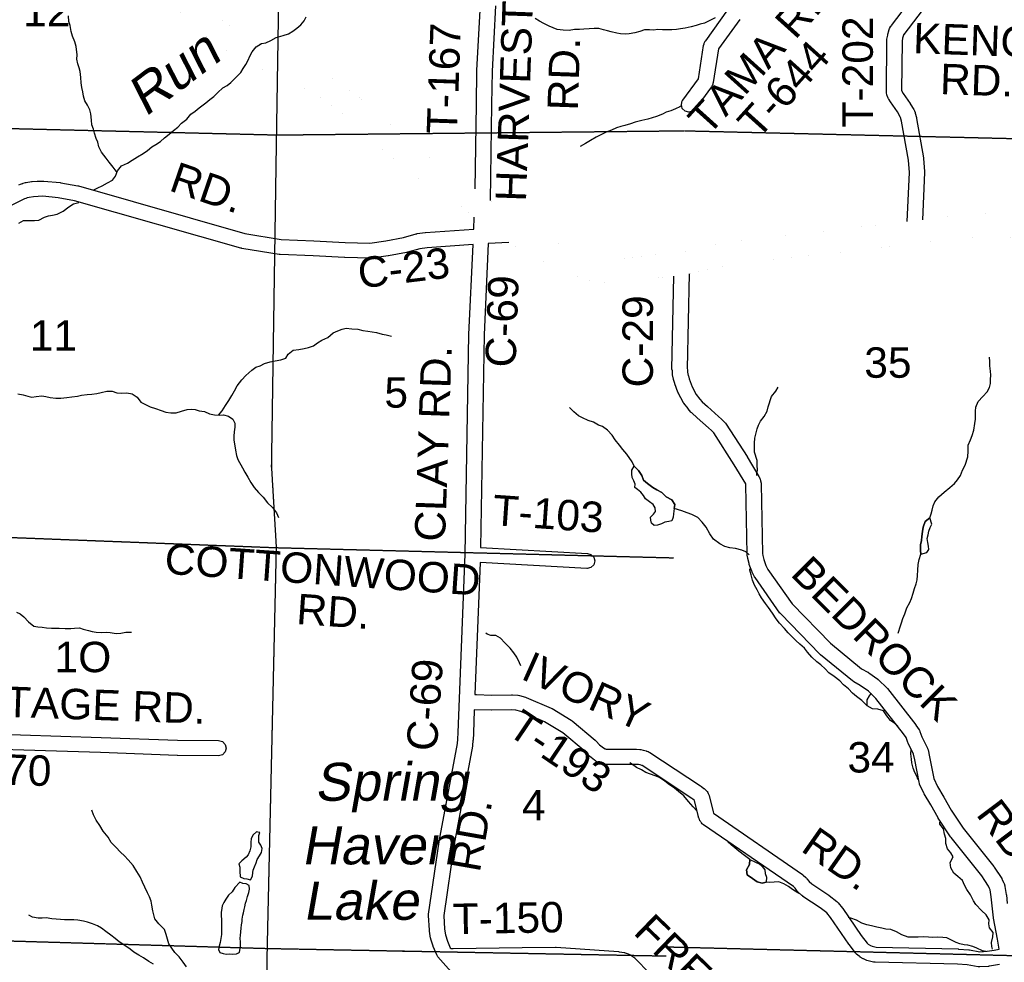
# Model space of a CAD drawing. Header units: feet. Extents: x 0 to 202804, y -79218 to 133300.
# Tile 9 of 27: x 114774 to 127721, y -5318 to 7076. Entities that reach past the tile are written whole.
import ezdxf
from ezdxf.enums import TextEntityAlignment as Align

# ---------------------------------------------------------------- set-up
doc = ezdxf.new("R2010")
doc.units = ezdxf.units.FT
doc.header["$MEASUREMENT"] = 0
doc.linetypes.add('HIDDEN2', pattern=[0.1875, 0.125, -0.0625])
for name, color, linetype in [('COUNTY-RD', 7, 'Continuous'), ('CR-TEXT', 7, 'Continuous'), ('SECTION', 8, 'HIDDEN2'), ('SECTION-TEXT', 8, 'Continuous'), ('STATE-FEDERAL', 2, 'Continuous'), ('TR-TEXT', 6, 'Continuous'), ('TWP-RD', 6, 'Continuous'), ('WATER-TEXT', 1, 'Continuous'), ('WATERWAY', 14, 'Continuous')]:
    doc.layers.add(name, color=color, linetype=linetype)
doc.styles.add('Arial', font='arial.ttf')

msp = doc.modelspace()

# ---------------------------------------------------------------- linework, layer by layer
at = {"layer": 'COUNTY-RD'}
for points in [[(114761, 4904), (114783, 4913), (114784, 4913), (114786, 4914), (114811, 4923), (114814, 4923), (114818, 4925), (114851, 4934), (114857, 4935), (114861, 4936), (114930, 4947), (114938, 4948), (114940, 4948), (115006, 4952), (115008, 4952), (115009, 4952), (115079, 4955), (115082, 4955), (115091, 4954), (115305, 4935), (115307, 4934), (115315, 4933), (115538, 4892), (115541, 4890), (115547, 4890), (117734, 4265), (118212, 4187), (118640, 4170), (118641, 4170), (118642, 4170), (119055, 4148), (119378, 4139), (119589, 4170), (119822, 4211), (119988, 4260), (119997, 4261), (120002, 4263), (120106, 4277), (120111, 4277), (120112, 4277), (120745, 4323), (120752, 4479)], [(120805, -5847), (120274, -5246), (120262, -5230), (120257, -5218), (120213, -5112), (120212, -5110), (120210, -5104), (120181, -5012), (120180, -5005), (120177, -4999), (120162, -4909), (120161, -4899), (120161, -4897), (120150, -4703), (120150, -4697), (120151, -4683), (120289, -3732), (120289, -3731), (120290, -3728), (120529, -2442), (120535, -2383), (120540, -2294), (120632, 47), (120681, 2935), (120681, 2935), (120682, 2938), (120735, 4122), (120130, 4078), (120036, 4065), (119872, 4018), (119866, 4017), (119862, 4016), (119623, 3973), (119621, 3972), (119620, 3972), (119398, 3940), (119384, 3939), (119381, 3939), (119048, 3948), (119048, 3948), (119046, 3948), (118632, 3970), (118198, 3987), (118197, 3988), (118186, 3988), (117696, 4069), (117691, 4070), (117684, 4071), (115496, 4696), (115282, 4736), (115079, 4755), (115017, 4752), (114957, 4749), (114898, 4739), (114874, 4733), (114854, 4726), (114837, 4719), (114487, 4551)], [(121206, 4146), (120936, 4134), (120881, 2931), (120834, 138)], [(123436, 2165), (123430, 2177), (123390, 2290), (123390, 2292), (123389, 2294), (123376, 2334), (123376, 2334), (123376, 2334), (123373, 2344), (123372, 2348), (123371, 2351), (123358, 2408), (123356, 2430), (123356, 2432), (123356, 2459), (123351, 2481), (123351, 2483), (123377, 3705)], [(123578, 3735), (123551, 2492), (123557, 2471), (123557, 2469), (123556, 2440), (123565, 2399), (123567, 2394), (123567, 2393), (123579, 2356), (123616, 2251), (123671, 2148), (123719, 2087), (123749, 2050), (123817, 1989), (123817, 1989), (123961, 1860), (124003, 1825), (124006, 1821), (124012, 1817), (124039, 1787), (124041, 1786), (124042, 1785), (124055, 1769), (124063, 1758), (124064, 1757), (124338, 1331), (124339, 1328), (124340, 1328), (124494, 1072), (124494, 1071), (124497, 1066), (124507, 1045), (124510, 1036), (124517, 1013), (124522, 981), (124522, 970), (124523, 969), (124540, 57), (124544, 32), (124557, -23), (124585, -101), (124611, -151), (124930, -604), (125434, -1121), (125845, -1458), (125928, -1505), (125929, -1505), (125938, -1511), (126056, -1595), (126058, -1598), (126066, -1604), (126174, -1707), (126180, -1714), (126184, -1718), (126556, -2195), (126559, -2199), (126559, -2200), (126600, -2259), (126605, -2266), (126612, -2283), (126637, -2355), (126711, -2503), (126712, -2508), (126719, -2526), (126738, -2614), (126739, -2616), (126739, -2617), (126793, -2901), (126841, -3005), (126925, -3146), (126926, -3147), (126926, -3148), (127021, -3316), (127179, -3554), (127583, -4059), (127587, -4065), (127588, -4066)], [(127588, -5156), (127651, -5146), (127629, -5012), (127578, -4739), (127578, -4733), (127577, -4731), (127549, -4455), (127533, -4364), (127528, -4348), (127514, -4318), (127466, -4244), (127424, -4180), (127020, -3675), (127015, -3669), (127014, -3668), (126852, -3423), (126849, -3418), (126849, -3417), (126753, -3247), (126667, -3102), (126666, -3101), (126662, -3094), (126606, -2974), (126605, -2966), (126599, -2950), (126543, -2655), (126526, -2581), (126456, -2438), (126455, -2437), (126451, -2427), (126428, -2362), (126396, -2315), (126031, -1847), (125933, -1754), (125826, -1676), (125740, -1628), (125738, -1627), (125725, -1618), (125303, -1273), (125300, -1269), (125294, -1265), (124781, -738), (124774, -728), (124771, -726), (124443, -260), (124438, -253), (124436, -248), (124404, -186), (124404, -184), (124400, -175), (124367, -86), (124366, -81), (124364, -75), (124348, -10), (124348, -4), (124347, -2), (124341, 34), (124341, 46), (124340, 47), (124323, 960), (124321, 970), (124320, 972), (124169, 1224), (123900, 1643), (123892, 1652), (123870, 1676), (123831, 1708), (123830, 1709), (123829, 1710), (123684, 1840), (123684, 1840), (123684, 1840), (123610, 1906), (123604, 1913), (123599, 1917), (123564, 1961), (123563, 1962), (123562, 1963), (123508, 2032), (123500, 2043), (123499, 2046), (123436, 2163), (123436, 2165)], [(120828, -62), (120760, -1796), (120779, -1797)], [(120751, -2005), (120740, -2302), (120740, -2302), (120740, -2303), (120735, -2396), (120735, -2396), (120734, -2401), (120727, -2468), (120727, -2469), (120726, -2475), (120487, -3763), (120351, -4702)], [(127588, -4066), (127633, -4133), (127633, -4135), (127634, -4135), (127686, -4215), (127688, -4219), (127692, -4227), (127712, -4269), (127713, -4272), (127717, -4282), (127726, -4311), (127727, -4318), (127729, -4323), (127747, -4424), (127747, -4429), (127748, -4431), (127759, -4543)], [(120351, -4702), (120360, -4881), (120373, -4958), (120399, -5040), (120435, -5126), (120446, -5138), (120475, -5138)]]:
    msp.add_lwpolyline(points, dxfattribs=at)
at = {"layer": 'SECTION'}
for points in [[(117419, -37235), (117479, -31858), (117549, -26532), (117625, -21131), (117697, -21132), (117814, -15735), (117952, -10458), (118031, -5137), (118151, 145), (118087, 1222), (118087, 1190), (118151, 5428), (118151, 5428), (118229, 10327), (118229, 10327), (118378, 15453), (118378, 15442), (118552, 20765), (118552, 20777), (118670, 26154), (118670, 26154), (118845, 31501), (118845, 31501), (119063, 36857)], [(91774, 5998), (96759, 5947), (96759, 5947), (102138, 5921), (102138, 5921), (107474, 5849), (107474, 5849), (110787, 5738), (110787, 5738), (112793, 5691), (112793, 5691), (118173, 5561), (118173, 5561), (123511, 5616), (123511, 5616), (128648, 5495), (128648, 5495), (133979, 5451), (133979, 5451), (139277, 5313), (139277, 5313), (144590, 5163), (144590, 5163), (149893, 5034)], [(112758, 342), (118143, 135), (123374, 1)], [(112667, -4978), (118033, -5135), (123276, -5234)], [(119802, -5169), (120212, -5176)], [(123278, -5114), (128426, -5243)]]:
    msp.add_lwpolyline(points, dxfattribs=at)
at = {"layer": 'STATE-FEDERAL', "color": 2, "linetype": 'Continuous', "const_width": 0.05}
for points in [[(116404, 7821), (116451, 7713), (116630, 7444), (116749, 7306), (116969, 7079), (117316, 6777), (117654, 6567), (118064, 6373), (118449, 6198), (118685, 6087), (119044, 5823), (119293, 5624), (119551, 5363), (119786, 5159), (120043, 4978), (120306, 4802), (120535, 4650), (120737, 4492), (120752, 4479)], [(116746, 7812), (116870, 7626), (116971, 7508), (117176, 7297), (117495, 7019), (117798, 6831), (118190, 6645), (118574, 6471), (118839, 6346), (119227, 6061), (119494, 5847), (119756, 5582), (119971, 5395), (120213, 5226), (120473, 5051), (120711, 4894), (120761, 4854)], [(120959, 4697), (121160, 4530), (121403, 4376), (121886, 4119), (122098, 4013), (122360, 3933), (122518, 3916), (122909, 3963), (123456, 4014), (123899, 4121), (124191, 4165), (125317, 4292), (126445, 4423)], [(126646, 4446), (127051, 4493), (127511, 4531), (127925, 4511), (128132, 4435), (128474, 4114), (129006, 3594), (129826, 2780), (130041, 2597), (130141, 2541)], [(121206, 4146), (121252, 4116), (121748, 3853), (121986, 3734), (122300, 3638), (122520, 3614), (122941, 3665), (123377, 3705)], [(123578, 3735), (123957, 3826), (124230, 3867), (125351, 3994), (127080, 4194), (127517, 4230), (127865, 4214), (127971, 4174), (128266, 3898), (128795, 3380), (129623, 2558), (129808, 2402)]]:
    msp.add_lwpolyline(points, dxfattribs=at)
at = {"layer": 'TWP-RD'}
for points in [[(126445, 4423), (126472, 5068), (126459, 5230), (126370, 5740), (126357, 5791), (126353, 5801), (126315, 5865), (126225, 5995), (126224, 5997), (126224, 5998), (126201, 6033), (126199, 6037), (126194, 6045), (126184, 6068), (126182, 6075), (126177, 6090), (126172, 6113), (126170, 6133), (126170, 6134), (126176, 6803), (126176, 6803), (126176, 6803), (126176, 6804), (126177, 6804), (126178, 6819), (126187, 6873), (126188, 6877), (126189, 6884), (126202, 6928), (126203, 6933), (126204, 6936), (126213, 6959), (126220, 6974), (126221, 6977), (126230, 6992), (126231, 6992), (126236, 7000), (126603, 7483)], [(120761, 4854), (120779, 5962), (120786, 6404), (120786, 6404), (120787, 6408), (120833, 7279)], [(121032, 7257), (120986, 6399)], [(126766, 7366), (126398, 6883), (126397, 6881), (126393, 6871), (126383, 6835), (126376, 6794), (126370, 6142), (126371, 6141), (126373, 6135), (126391, 6107), (126481, 5975), (126484, 5971), (126484, 5971), (126530, 5895), (126531, 5894), (126539, 5877), (126547, 5854), (126547, 5851), (126549, 5846), (126565, 5788), (126565, 5782), (126566, 5779), (126657, 5260), (126658, 5252), (126658, 5250), (126672, 5078), (126672, 5070), (126672, 5066), (126646, 4446)], [(123654, 5899), (123624, 5872), (123574, 5859), (123524, 5872), (123487, 5909), (123474, 5959), (123487, 6009), (123493, 6018), (123699, 6297), (123767, 6738), (123774, 6757), (123776, 6766), (123785, 6785), (123789, 6792), (123794, 6800), (124087, 7206)], [(124241, 7078), (123963, 6692), (123894, 6249), (123890, 6237), (123888, 6227), (123883, 6214), (123876, 6202), (123870, 6192), (123654, 5899)], [(120986, 6399), (120979, 5959), (120959, 4697)], [(120834, 138), (122242, 59), (122286, 46), (122323, 9), (122336, -41), (122323, -91), (122286, -128), (122236, -141), (122231, -141), (120828, -62)], [(120779, -1797), (120979, -1804), (121243, -1799), (121245, -1799), (121252, -1799), (121324, -1804), (121329, -1806), (121346, -1808), (121424, -1831), (121432, -1835), (121435, -1835), (121763, -1975), (121773, -1981), (121776, -1982), (122027, -2135), (122027, -2136), (122039, -2144), (122343, -2399), (122347, -2403), (122353, -2408), (122399, -2458), (122449, -2498), (122474, -2511), (122477, -2512), (122484, -2515), (122878, -2516), (122878, -2516), (122878, -2516), (122878, -2516), (122878, -2516), (122886, -2517), (122930, -2520), (122932, -2521), (122940, -2521), (122970, -2527), (122973, -2528), (122978, -2529), (123010, -2537), (123015, -2539), (123018, -2540), (123037, -2547), (123053, -2554), (123058, -2557), (123724, -2998), (123724, -2998), (123739, -3008), (123739, -3008), (123743, -3010), (123771, -3031), (123772, -3033), (123778, -3037), (123791, -3048), (123797, -3055), (123802, -3060), (123813, -3074), (123822, -3087), (123827, -3097), (123832, -3109), (123834, -3114), (123838, -3125), (123891, -3340), (123895, -3357), (125066, -4162), (125068, -4164), (125077, -4170), (125113, -4204), (125121, -4213), (125126, -4218), (125153, -4254), (125189, -4288), (125413, -4435), (125414, -4436), (125419, -4439), (125519, -4516), (125527, -4526)], [(126020, -5317), (126002, -5315), (125929, -5299), (125912, -5292), (125906, -5291), (125870, -5273), (125864, -5270), (125864, -5270), (125864, -5270), (125864, -5270), (125864, -5270), (125825, -5248), (125824, -5247), (125810, -5237), (125778, -5211), (125770, -5201), (125763, -5194), (125679, -5083), (125677, -5080), (125676, -5080), (125434, -4728), (125387, -4667), (125300, -4600), (125072, -4451), (125071, -4449), (125059, -4440), (125010, -4395), (125003, -4385), (124998, -4381), (124971, -4345), (124947, -4322), (123766, -3511), (123764, -3509), (123754, -3501), (123748, -3495), (123738, -3483), (123734, -3480), (123729, -3472), (123726, -3467), (123726, -3467), (123721, -3459), (123719, -3457), (123713, -3442), (123709, -3432), (123708, -3428), (123706, -3422), (123697, -3390), (123697, -3390), (123697, -3389), (123648, -3189), (123627, -3174), (123614, -3165), (123614, -3165), (123614, -3165), (122957, -2731), (122954, -2729), (122931, -2723), (122909, -2719), (122874, -2716), (122474, -2715), (122474, -2715), (122469, -2715), (122461, -2714), (122457, -2713), (122437, -2710), (122425, -2707), (122420, -2704), (122417, -2704), (122401, -2697), (122399, -2696), (122398, -2696), (122390, -2693), (122384, -2690), (122384, -2690), (122348, -2671), (122344, -2669), (122332, -2660), (122268, -2609), (122264, -2604), (122257, -2599), (122210, -2548), (121916, -2302), (121677, -2156), (121362, -2021), (121300, -2003), (121243, -1999), (120980, -2004), (120978, -2004), (120974, -2004), (120752, -1996), (120751, -2005)], [(114252, -2310), (115844, -2361), (115844, -2361), (115844, -2361), (116850, -2398), (117390, -2403), (117439, -2416), (117475, -2452), (117489, -2502), (117475, -2552), (117439, -2589), (117389, -2602), (117388, -2602), (116848, -2598), (116848, -2598), (116847, -2598), (116847, -2598), (116847, -2598), (116844, -2598), (115837, -2561), (115837, -2561), (114247, -2509)], [(125527, -4526), (125537, -4534), (125594, -4608), (125597, -4612), (125597, -4612), (125840, -4964), (125916, -5065), (125932, -5078), (125960, -5095), (125983, -5106), (126035, -5117), (127112, -5142), (127112, -5142), (127117, -5143), (127254, -5153), (127256, -5153), (127264, -5154), (127399, -5178), (127496, -5172), (127588, -5156)], [(120475, -5138), (121383, -5124), (121383, -5124), (121383, -5124), (121821, -5119), (121822, -5119), (121829, -5119), (122647, -5177), (122649, -5177), (122658, -5178), (122725, -5190), (122730, -5192), (122737, -5193), (122777, -5206), (122797, -5214), (122798, -5215), (122825, -5231), (122825, -5231), (122838, -5240), (122862, -5261), (122866, -5266), (122872, -5271), (122906, -5309), (123014, -5423)], [(127658, -5347), (127524, -5370), (127516, -5370), (127514, -5371), (127400, -5378), (127393, -5379), (127376, -5377), (127234, -5352), (127105, -5342), (126021, -5317), (126020, -5317)]]:
    msp.add_lwpolyline(points, dxfattribs=at)
at = {"layer": 'WATERWAY'}
for points in [[(116054, 5068), (116004, 5135), (115950, 5204), (115910, 5256), (115850, 5333), (115817, 5406), (115800, 5464), (115781, 5516), (115758, 5583), (115747, 5637), (115724, 5693), (115717, 5757), (115710, 5839), (115695, 5890), (115668, 5952), (115629, 6011), (115612, 6071), (115603, 6127), (115590, 6185), (115583, 6245), (115580, 6315), (115570, 6393), (115555, 6444), (115539, 6496), (115526, 6558), (115529, 6614), (115515, 6724), (115498, 6786), (115470, 6859), (115453, 6919), (115436, 7001), (115421, 7054), (115418, 7126)], [(115750, 4837), (115803, 4864), (115858, 4891), (115931, 4930), (115993, 4965), (116036, 5018), (116062, 5090), (116113, 5153), (116192, 5189), (116255, 5228), (116322, 5273), (116399, 5318), (116453, 5355), (116512, 5404), (116563, 5435), (116628, 5474), (116679, 5523), (116740, 5572), (116795, 5619), (116852, 5664), (116901, 5715), (116970, 5770), (117025, 5833), (117080, 5874), (117135, 5917), (117221, 5981), (117221, 5981), (117275, 6026), (117328, 6065), (117381, 6120), (117445, 6179), (117501, 6212), (117552, 6251), (117617, 6316), (117681, 6383), (117714, 6436), (117747, 6486), (117778, 6545), (117801, 6595), (117830, 6652), (117883, 6721), (117956, 6762), (118009, 6773), (118075, 6804), (118146, 6840), (118237, 6867), (118311, 6890), (118364, 6925), (118419, 6964), (118472, 7007), (118515, 7062), (118540, 7113)], [(123919, 7102), (123830, 7056), (123778, 7031), (123721, 7016), (123667, 7001), (123605, 6982), (123524, 6965), (123464, 6956), (123409, 6949), (123351, 6944), (123295, 6941), (123225, 6944), (123163, 6945), (123109, 6940), (123056, 6941), (122988, 6944), (122928, 6923), (122863, 6903), (122787, 6890), (122735, 6885), (122675, 6890), (122625, 6901), (122553, 6916), (122501, 6929), (122451, 6944), (122389, 6961), (122327, 6962), (122263, 6957), (122192, 6950), (122136, 6947), (122068, 6946), (121998, 6936), (121921, 6939), (121843, 6946), (121790, 6967), (121734, 6990), (121664, 7027), (121607, 7058), (121553, 7093)], [(123466, 5937), (123456, 5931), (123399, 5904), (123334, 5879), (123276, 5862), (123225, 5835), (123148, 5804), (123090, 5785), (123034, 5770), (122955, 5750), (122868, 5727), (122804, 5708), (122729, 5684), (122677, 5671), (122621, 5656), (122556, 5623), (122487, 5598), (122356, 5530), (122281, 5486), (122214, 5447), (122143, 5410)], [(114762, 4399), (114823, 4434), (114903, 4438), (114969, 4437), (115026, 4442), (115101, 4479), (115155, 4498), (115207, 4505), (115266, 4518), (115347, 4558), (115422, 4617), (115481, 4654), (115552, 4672)], [(117388, 1878), (117437, 1932), (117481, 2003), (117526, 2070), (117565, 2136), (117600, 2195), (117636, 2264), (117695, 2339), (117750, 2398), (117828, 2469), (117881, 2506), (117935, 2527), (117994, 2554), (118066, 2577), (118133, 2591), (118207, 2604), (118272, 2627), (118303, 2678), (118368, 2729), (118446, 2738), (118515, 2755), (118573, 2768), (118638, 2789), (118690, 2828), (118745, 2861), (118824, 2899), (118895, 2958), (118958, 2987), (119016, 3006), (119067, 3019), (119141, 3012), (119219, 3006), (119287, 2989), (119353, 2980), (119407, 2973), (119467, 2964), (119541, 2943), (119595, 2934), (119662, 2917)], [(127240, 1328), (127246, 1404), (127246, 1482), (127274, 1550), (127299, 1609), (127322, 1681), (127334, 1766), (127341, 1824), (127343, 1874), (127342, 1930), (127347, 1980), (127377, 2057), (127440, 2122), (127495, 2181), (127528, 2239), (127537, 2293), (127540, 2346), (127543, 2402), (127538, 2454), (127530, 2526), (127532, 2580), (127528, 2640)], [(124472, 1282), (124435, 1389), (124436, 1445), (124436, 1507), (124439, 1573), (124458, 1644), (124473, 1696), (124490, 1746), (124513, 1797), (124564, 1860), (124601, 1928), (124617, 1985), (124661, 2123), (124718, 2193), (124749, 2245)], [(114752, 2158), (114822, 2143), (114880, 2126), (114936, 2113), (114990, 2122), (115065, 2131), (115119, 2120), (115175, 2107), (115249, 2100), (115317, 2099), (115395, 2109), (115462, 2116), (115536, 2127), (115588, 2138), (115661, 2149), (115721, 2154), (115789, 2162), (115846, 2173), (115920, 2190), (115990, 2193), (116050, 2170), (116112, 2167), (116182, 2168), (116252, 2158), (116320, 2113), (116367, 2046), (116436, 2011), (116492, 1984), (116562, 1965), (116635, 1936), (116697, 1915), (116763, 1908), (116831, 1908), (116900, 1927), (116976, 1950), (117031, 1955), (117083, 1950), (117133, 1935), (117203, 1924), (117272, 1895), (117334, 1882), (117398, 1877), (117452, 1880), (117518, 1865), (117578, 1822), (117605, 1769), (117604, 1719), (117595, 1655), (117590, 1599), (117591, 1547), (117604, 1475), (117613, 1415), (117627, 1347), (117641, 1295), (117703, 1184)], [(122827, 1261), (122757, 1362), (122704, 1423), (122663, 1480), (122604, 1551), (122565, 1615), (122504, 1678), (122436, 1727), (122385, 1746), (122321, 1783), (122247, 1805), (122176, 1840), (122124, 1869), (122061, 1918), (122002, 1979)], [(126326, -990), (126330, -976), (126351, -906), (126369, -852), (126386, -796), (126412, -734), (126437, -659), (126477, -589), (126500, -533), (126522, -466), (126541, -402), (126561, -342), (126574, -288), (126580, -230), (126583, -161), (126587, -89), (126602, -21), (126621, 47), (126619, 99), (126618, 171), (126630, 229), (126636, 282), (126645, 348), (126655, 402), (126678, 478), (126740, 527), (126759, 579), (126773, 629), (126786, 683), (126808, 736), (126859, 802), (126929, 865), (127003, 927), (127064, 976), (127104, 1028), (127143, 1083), (127171, 1155), (127206, 1221), (127240, 1328)], [(117703, 1184), (117734, 1126), (117772, 1060), (117813, 992), (117857, 926), (117916, 859), (117974, 799), (118031, 725), (118100, 662), (118150, 590), (118177, 530)], [(123380, 647), (123371, 581), (123366, 535), (123350, 486), (123310, 476), (123256, 470), (123212, 447), (123162, 429), (123118, 426), (123082, 456), (123072, 496), (123067, 536), (123107, 575), (123135, 611), (123132, 659), (123104, 703), (123056, 738), (123003, 778), (122975, 820), (122943, 864), (122898, 901), (122864, 927), (122866, 969), (122851, 1011), (122827, 1057), (122821, 1103), (122822, 1151), (122854, 1207)], [(124365, 38), (124320, 79), (124270, 103), (124185, 124), (124113, 132), (124047, 149), (123979, 183), (123896, 248), (123850, 318), (123801, 402), (123746, 469), (123690, 529), (123613, 572), (123549, 594), (123481, 618), (123380, 647), (123388, 701), (123350, 765), (123275, 804), (123217, 858), (123151, 893), (123100, 927), (123030, 978), (122977, 1020), (122955, 1084), (122912, 1148), (122854, 1207), (122827, 1261)], [(122854, 1207), (122912, 1148), (122955, 1084), (122977, 1020), (123030, 978), (123100, 927), (123151, 893), (123217, 858), (123275, 804), (123350, 765), (123388, 701), (123380, 647)], [(124468, 1083), (124466, 1100), (124477, 1154), (124473, 1220), (124472, 1282)], [(126740, 527), (126678, 478), (126655, 402), (126645, 348), (126636, 282), (126630, 229), (126618, 171), (126619, 99), (126621, 47)], [(126621, 47), (126703, 72), (126729, 110), (126725, 154), (126714, 204), (126708, 254), (126719, 304), (126729, 352), (126745, 401), (126766, 441), (126740, 527)], [(126319, -2211), (126279, -2178), (126225, -2139), (126174, -2077), (126130, -2011), (126056, -1990), (125986, -1986), (125917, -1945), (125917, -1945), (125849, -1877), (125776, -1824), (125726, -1780), (125671, -1723), (125605, -1669), (125556, -1617), (125484, -1558), (125415, -1510), (125365, -1459), (125310, -1405), (125254, -1367), (125192, -1304), (125131, -1238), (125095, -1186), (125032, -1133), (124978, -1085), (124877, -986), (124832, -930), (124766, -858), (124723, -803), (124673, -727), (124618, -653), (124579, -598), (124527, -524), (124496, -472), (124470, -420), (124437, -360), (124411, -294), (124392, -223), (124376, -161), (124374, -143)], [(114731, -712), (114781, -734), (114831, -774), (114890, -839), (114962, -897), (115015, -908), (115071, -912), (115125, -919), (115193, -923), (115243, -923), (115295, -924), (115373, -928), (115447, -927), (115497, -925), (115561, -920), (115611, -938), (115677, -955), (115729, -969), (115782, -976), (115852, -980), (115912, -979), (115962, -983), (116042, -994), (116104, -990), (116168, -979), (116244, -975)], [(121365, -1418), (121346, -1378), (121309, -1306), (121273, -1248), (121224, -1186), (121154, -1117), (121097, -1057), (121033, -1022), (120969, -1020), (120919, -1005), (120904, -990)], [(125917, -1945), (125919, -1865), (125950, -1815), (125973, -1777)], [(126585, -2914), (126573, -2881), (126543, -2821), (126524, -2767), (126506, -2695), (126499, -2645), (126493, -2577), (126494, -2519), (126492, -2502)], [(123683, -3330), (123631, -3273), (123570, -3203), (123509, -3131), (123435, -3072), (123383, -3026), (123320, -2983), (123256, -2937), (123185, -2889), (123129, -2866), (123069, -2846), (123009, -2821), (122950, -2789), (122886, -2756), (122820, -2710), (122797, -2695)], [(116968, -5379), (116925, -5315), (116873, -5246), (116814, -5188), (116774, -5132), (116737, -5074), (116717, -5013), (116700, -4953), (116680, -4887), (116605, -4811), (116551, -4745), (116536, -4692), (116524, -4640), (116511, -4568), (116503, -4512), (116482, -4456), (116454, -4404), (116419, -4330), (116389, -4266), (116360, -4196), (116315, -4124), (116265, -4045), (116202, -3969), (116152, -3919), (116101, -3868), (116039, -3804), (115978, -3741), (115936, -3673), (115871, -3593), (115826, -3521), (115780, -3448), (115747, -3378), (115725, -3316)], [(127564, -5144), (127556, -5108), (127553, -5056), (127569, -4982), (127572, -4924), (127528, -4864), (127517, -4812), (127523, -4760), (127482, -4692), (127422, -4635), (127347, -4559), (127317, -4508), (127276, -4430), (127228, -4360), (127199, -4304), (127173, -4242), (127110, -4191), (127058, -4145), (127019, -4077), (127007, -4005), (127046, -3931), (127017, -3879), (126973, -3825), (126950, -3757), (126950, -3691), (126935, -3631), (126919, -3561), (126872, -3500), (126872, -3476)], [(117907, -3606), (117890, -3604), (117844, -3640), (117817, -3690), (117813, -3744), (117812, -3800), (117802, -3851), (117780, -3905), (117751, -3935), (117697, -3982), (117657, -4022), (117668, -4068), (117668, -4118), (117675, -4194)], [(117675, -4194), (117721, -4214), (117763, -4221), (117807, -4233), (117837, -4185), (117842, -4139), (117846, -4107), (117860, -4062), (117883, -4010), (117899, -3966), (117927, -3916), (117956, -3873), (117962, -3823), (117944, -3779), (117919, -3736), (117917, -3693), (117920, -3651), (117930, -3609), (117907, -3606)], [(125042, -4422), (125007, -4405), (124934, -4360), (124882, -4322), (124822, -4287), (124755, -4261), (124693, -4262), (124639, -4268), (124589, -4266), (124537, -4275), (124473, -4259), (124409, -4214), (124340, -4166), (124330, -4100), (124369, -4032), (124375, -3968), (124304, -3912), (124230, -3855), (124179, -3813), (124129, -3775), (124086, -3732)], [(124375, -3968), (124369, -4032), (124330, -4100), (124340, -4166), (124409, -4214), (124473, -4259), (124537, -4275), (124589, -4266)], [(124375, -3968), (124449, -3999), (124497, -4025), (124538, -4057), (124572, -4100), (124576, -4150), (124593, -4198), (124589, -4266)], [(117667, -4266), (117602, -4335), (117568, -4391), (117521, -4436), (117485, -4488), (117459, -4532), (117438, -4576), (117432, -4606), (117424, -4663), (117425, -4705), (117427, -4757), (117429, -4789), (117430, -4923), (117427, -4953), (117419, -5005), (117410, -5059), (117398, -5105), (117388, -5148), (117407, -5187), (117449, -5203), (117491, -5209), (117531, -5208), (117577, -5210), (117623, -5206), (117650, -5192)], [(117650, -5192), (117665, -5185), (117674, -5137), (117678, -5105), (117678, -5053), (117675, -4999), (117677, -4967), (117683, -4917), (117686, -4871), (117692, -4825), (117698, -4783), (117699, -4751), (117709, -4700), (117719, -4666), (117724, -4624), (117734, -4590), (117744, -4540), (117755, -4506), (117771, -4454), (117786, -4399), (117794, -4357), (117790, -4309), (117754, -4286), (117709, -4280), (117667, -4266)], [(116535, -5344), (116471, -5307), (116403, -5261), (116340, -5222), (116276, -5184), (116226, -5145), (116155, -5095), (116081, -5050), (116028, -5004), (115972, -4962), (115908, -4911), (115851, -4871), (115797, -4839), (115733, -4812), (115668, -4788), (115614, -4777), (115538, -4763), (115488, -4760), (115418, -4758), (115362, -4759), (115310, -4755), (115252, -4750), (115198, -4744), (115124, -4735), (115070, -4739), (115018, -4739), (114945, -4724), (114893, -4700)], [(127482, -5177), (127436, -5167), (127360, -5132), (127308, -5108), (127243, -5093), (127191, -5089), (127137, -5074), (127087, -5058), (127035, -5030), (126967, -4997), (126912, -4991), (126846, -4988), (126782, -4990), (126724, -4987), (126656, -4983), (126588, -4986), (126516, -4988), (126456, -4985), (126374, -4955), (126303, -4916), (126227, -4888), (126163, -4881), (126111, -4869), (126043, -4854), (125973, -4840), (125911, -4823), (125848, -4801), (125778, -4764), (125704, -4736), (125667, -4728)]]:
    msp.add_lwpolyline(points, dxfattribs=at)

# ---------------------------------------------------------------- texts
at = {"layer": 'CR-TEXT', "style": 'Arial'}
for s, rotation, p in [('RD.', 341, (116683, 4722)), ('C-23', 7, (119261, 3422)), ('C-69', 88, (121414, 2494)), ('C-29', 90, (123220, 2241)), ('CLAY RD.', 88, (120486, 204)), ('BEDROCK', 315, (124809, -309)), ('C-69', 86, (120377, -2559)), ('RD.', 307, (127243, -3445)), ('RD.', 80, (120941, -4168))]:
    msp.add_text(s, height=400, rotation=rotation, dxfattribs=at).set_placement(p, align=Align.BOTTOM_LEFT)
at = {"layer": 'SECTION-TEXT', "style": 'Arial'}
for s, p in [('12', (115130, 7189)), ('11', (115218, 2924)), ('35', (126190, 2568)), ('5', (119725, 2175)), ('1O', (115606, -1303)), ('34', (125969, -2622)), ('4', (121533, -3250))]:
    msp.add_text(s, height=400, dxfattribs=at).set_placement(p, align=Align.MIDDLE_CENTER)
at = {"layer": 'TR-TEXT', "style": 'Arial'}
for s, rotation, p in [('TAMA RD.', 48, (123917, 5453)), ('HARVEST', 88, (121551, 4675)), ('T-202', 90, (126112, 5659)), ('KENO', 358, (126512, 6516)), ('T-167', 88, (120644, 5563)), ('T-644', 48, (124569, 5407)), ('RD.', 88, (122232, 5872)), ('RD.', 358, (126866, 5979)), ('T-103', 356, (120974, 312)), ('COTTONWOOD', 356, (116662, -327)), ('RD.', 356, (118395, -988)), ('IVORY', 336, (121299, -1694)), ('HERITAGE RD.', 358, (113237, -2163)), ('T-193', 326, (121095, -2406)), ('T-170', 358, (113722, -3071)), ('RD.', 325, (124961, -3943)), ('T-150', 1, (120474, -5067)), ('FRESNO', 316, (122745, -5022))]:
    msp.add_text(s, height=400, rotation=rotation, dxfattribs=at).set_placement(p, align=Align.BOTTOM_LEFT)
at = {"layer": 'WATER-TEXT', "style": 'Arial', "oblique": 10}
msp.add_text('Run', height=500, rotation=37, dxfattribs=at).set_placement((117028, 6057), align=Align.BOTTOM_CENTER)
for s, p in [('Spring', (119663, -2944)), ('Haven', (119490, -3780)), ('Lake', (119258, -4509))]:
    msp.add_text(s, height=500, dxfattribs=at).set_placement(p, align=Align.MIDDLE_CENTER)

doc.saveas('drawing.dxf')
